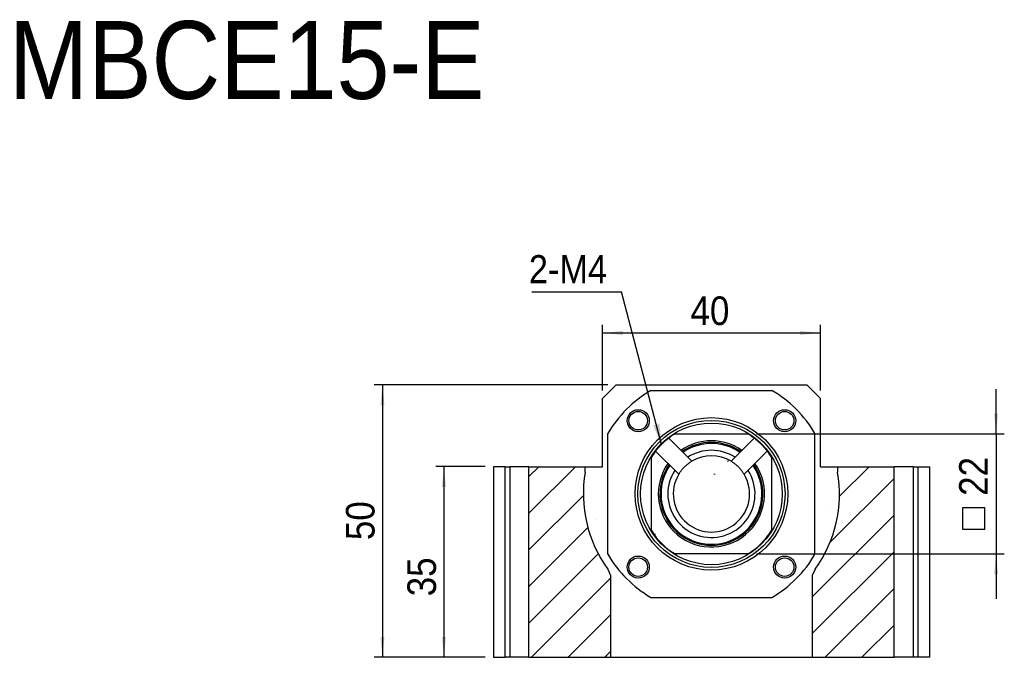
# Model space of a CAD drawing. Header units: millimetres. Extents: x 57 to 400, y -1 to 300.
# Tile 4 of 4: x 180 to 361, y 173 to 290. Entities that reach past the tile are written whole.
import ezdxf

# ---------------------------------------------------------------- set-up
doc = ezdxf.new("R2010")
doc.units = ezdxf.units.MM
doc.header["$LTSCALE"] = 1.5
doc.layers.add('FORMAT', color=7, linetype='Continuous')
doc.styles.add('SLDTEXTSTYLE1', font='GOTHIC.TTF', dxfattribs={"width": 0.913})
doc.styles.get("Standard").update_dxf_attribs({"font": 'GOTHIC.TTF'})
doc.dimstyles.new('SLDDIMSTYLE0', dxfattribs={"dimtxt": 5.25, "dimasz": 3.75, "dimexe": 0, "dimexo": 0.0625, "dimgap": 1.3125, "dimtad": 1, "dimrnd": 1e-09, "dimzin": 12, "dimdsep": 46, "dimtxsty": 'SLDTEXTSTYLE1', "dimsah": 1, "dimcen": 0.09, "dimadec": 0, "dimazin": 3, "dimtfac": 1, "dimtofl": 0, "dimtmove": 0, "dimatfit": 3, "dimfxl": 0, "dimfrac": 2, "dimtolj": 1, "dimtzin": 12, "dimarcsym": 0})
doc.dimstyles.new('SLDDIMSTYLE2', dxfattribs={"dimtxt": 0.18, "dimasz": 3.75, "dimexe": 0, "dimexo": 0.0625, "dimgap": 0, "dimtad": 0, "dimtih": 1, "dimtoh": 1, "dimdec": 0, "dimrnd": 1e-09, "dimzin": 0, "dimdsep": 46, "dimtxsty": 'Standard', "dimsah": 1, "dimcen": 0.09, "dimadec": 0, "dimazin": 0, "dimtfac": 3.75, "dimtdec": 0, "dimtofl": 0, "dimtmove": 0, "dimatfit": 3, "dimfxl": 0, "dimfrac": 2, "dimtolj": 1, "dimtzin": 0, "dimarcsym": 0})
doc.dimstyles.new('SLDDIMSTYLE4', dxfattribs={"dimtxt": 5.25, "dimasz": 3.75, "dimexe": 0, "dimexo": 0.0625, "dimgap": 1.3125, "dimtad": 1, "dimrnd": 1e-09, "dimzin": 12, "dimdsep": 46, "dimtxsty": 'SLDTEXTSTYLE1', "dimsah": 1, "dimcen": 0.09, "dimadec": 0, "dimazin": 3, "dimtfac": 1, "dimtmove": 0, "dimatfit": 0, "dimfxl": 0, "dimfrac": 2, "dimtolj": 1, "dimtzin": 12, "dimarcsym": 0})

# ---------------------------------------------------------------- blocks, each defined once
blk = doc.blocks.new('_D_15')
at = {"layer": 'FORMAT', "color": 7}
for p, q in [((287.08, 222.04), (287.08, 234.09)), ((327.08, 222.04), (327.08, 234.09)), ((287.08, 232.59), (327.08, 232.59))]:
    blk.add_line(p, q, dxfattribs=at)
for points in [[(287.08, 232.59), (290.83, 232.21), (290.83, 232.96)], [(327.08, 232.59), (323.33, 232.96), (323.33, 232.21)]]:
    blk.add_solid(points, dxfattribs=at)
at = {"layer": 'FORMAT', "color": 7, "insert": (303.24, 239.29), "char_height": 5.25, "attachment_point": 1, "style": 'SLDTEXTSTYLE1'}
blk.add_mtext('40', dxfattribs=at)
blk = doc.blocks.new('_D_16')
at = {"layer": 'FORMAT', "color": 7}
for p, q in [((265.58, 208.04), (256.5, 208.04)), ((258, 208.04), (258, 173.04)), ((265.58, 173.04), (256.5, 173.04))]:
    blk.add_line(p, q, dxfattribs=at)
for points in [[(258, 208.04), (257.63, 204.29), (258.38, 204.29)], [(258, 173.04), (258.38, 176.79), (257.63, 176.79)]]:
    blk.add_solid(points, dxfattribs=at)
at = {"layer": 'FORMAT', "color": 7, "insert": (251.29, 184.24), "char_height": 5.25, "attachment_point": 1, "rotation": 90, "style": 'SLDTEXTSTYLE1'}
blk.add_mtext('35', dxfattribs=at)
blk = doc.blocks.new('_D_17')
at = {"layer": 'FORMAT', "color": 7}
for p, q in [((288.08, 223.04), (245.22, 223.04)), ((246.72, 223.04), (246.72, 173.04)), ((265.58, 173.04), (245.22, 173.04))]:
    blk.add_line(p, q, dxfattribs=at)
for points in [[(246.72, 223.04), (246.35, 219.29), (247.1, 219.29)], [(246.72, 173.04), (247.1, 176.79), (246.35, 176.79)]]:
    blk.add_solid(points, dxfattribs=at)
at = {"layer": 'FORMAT', "color": 7, "insert": (240.02, 194.56), "char_height": 5.25, "attachment_point": 1, "rotation": 90, "style": 'SLDTEXTSTYLE1'}
blk.add_mtext('50', dxfattribs=at)
blk = doc.blocks.new('SW_SYMBOL_MOD_BOX')
at = {"layer": 'FORMAT', "color": 0}
for p, q in [((300, 300), (300, 1200)), ((300, 1200), (1200, 1200)), ((1200, 1200), (1200, 300)), ((300, 300), (1200, 300))]:
    blk.add_line(p, q, dxfattribs=at)
blk = doc.blocks.new('_D_18')
at = {"layer": 'FORMAT', "color": 7}
for p, q in [((359.31, 214.04), (359.31, 222.29)), ((315.32, 214.04), (360.81, 214.04)), ((359.31, 214.04), (359.31, 192.04)), ((315.32, 192.04), (360.81, 192.04)), ((359.31, 192.04), (359.31, 183.79))]:
    blk.add_line(p, q, dxfattribs=at)
for points in [[(359.31, 214.04), (359.68, 217.79), (358.93, 217.79)], [(359.31, 192.04), (358.93, 188.29), (359.68, 188.29)]]:
    blk.add_solid(points, dxfattribs=at)
at = {"layer": 'FORMAT', "color": 7, "xscale": 0.004470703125, "yscale": 0.004470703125, "zscale": 0.004470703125, "rotation": 90.00000000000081}
blk.add_blockref('SW_SYMBOL_MOD_BOX', (358.58, 195.18), dxfattribs=at)
at = {"layer": 'FORMAT', "color": 7, "insert": (352.52, 202.68), "char_height": 5.25, "attachment_point": 1, "rotation": 90, "style": 'SLDTEXTSTYLE1'}
blk.add_mtext('22', dxfattribs=at)
blk = doc.blocks.new('SW_NOTE_4')
at = {"layer": 'FORMAT', "color": 0}
blk.add_line((-16.42, 0), (0, 0), dxfattribs=at)
at = {"layer": 'FORMAT', "color": 0, "insert": (-16.99, 6.76), "char_height": 5.159, "attachment_point": 1, "style": 'SLDTEXTSTYLE1'}
blk.add_mtext('2-M4', dxfattribs=at)

msp = doc.modelspace()

# ---------------------------------------------------------------- hatches: boundary and pattern name
at = {"linetype": 'Continuous', "lineweight": 18}
h = msp.add_hatch(dxfattribs=at)
h.set_pattern_fill('ANSI31', scale=1.5, style=0)
edge = h.paths.add_edge_path(flags=0)
edge.add_line((310.676, 209.04), (314.917, 213.281))
edge.add_arc((307.077, 203.037), 12.9, 52.57213, 58.50813)
edge.add_line((313.816, 214.037), (300.338, 214.037))
edge.add_arc((307.077, 203.037), 12.9, 121.49187, 127.42787)
edge.add_line((299.237, 213.281), (303.477, 209.04))
edge.add_arc((307.077, 203.037), 7, 59.05459, 120.94541, ccw=False)
edge = h.paths.add_edge_path(flags=0)
edge.add_arc((307.077, 203.037), 12.9, 52.57263, 58.50801, ccw=False)
edge.add_line((314.917, 213.281), (310.676, 209.041))
edge.add_arc((307.077, 203.037), 7, 59.05523, 120.94477)
edge.add_line((303.477, 209.041), (299.237, 213.281))
edge.add_arc((307.077, 203.037), 12.9, 121.49199, 127.42737, ccw=False)
edge.add_line((300.338, 214.037), (313.816, 214.037))
h = msp.add_hatch(dxfattribs=at)
h.set_pattern_fill('ANSI31', scale=1.5, style=0)
edge = h.paths.add_edge_path(flags=0)
edge.add_line((300.338, 192.037), (313.816, 192.037))
edge.add_arc((307.077, 203.037), 12.9, 301.49187, 328.50813)
edge.add_line((318.077, 196.298), (318.077, 209.776))
edge.add_arc((307.077, 203.037), 12.9, 31.49187, 37.42787)
edge.add_line((317.321, 210.877), (313.08, 206.636))
edge.add_arc((307.077, 203.037), 7, -210.94541, 30.94541, ccw=False)
edge.add_line((301.073, 206.636), (296.833, 210.877))
edge.add_arc((307.077, 203.037), 12.9, 142.57213, 148.50813)
edge.add_line((296.077, 209.776), (296.077, 196.298))
edge.add_arc((307.077, 203.037), 12.9, 211.49187, 238.50813)
edge = h.paths.add_edge_path(flags=0)
edge.add_arc((307.077, 203.037), 12.9, 301.49199, 328.50801, ccw=False)
edge.add_line((313.816, 192.037), (300.338, 192.037))
edge.add_arc((307.077, 203.037), 12.9, 211.49199, 238.50801, ccw=False)
edge.add_line((296.077, 196.298), (296.077, 209.776))
edge.add_arc((307.077, 203.037), 12.9, 142.57263, 148.50801, ccw=False)
edge.add_line((296.833, 210.877), (301.073, 206.636))
edge.add_arc((307.077, 203.037), 7, 149.05523, 390.94477)
edge.add_line((313.08, 206.636), (317.321, 210.877))
edge.add_arc((307.077, 203.037), 12.9, 31.49199, 37.42737, ccw=False)
edge.add_line((318.077, 209.776), (318.077, 196.298))
h = msp.add_hatch(dxfattribs=at)
h.set_pattern_fill('ANSI31', scale=1.5, style=0)
edge = h.paths.add_edge_path(flags=0)
edge.add_line((273.577, 208.037), (273.577, 173.037))
edge.add_line((273.577, 173.037), (288.577, 173.037))
edge.add_line((288.577, 173.037), (288.577, 188.037))
edge.add_line((288.577, 188.037), (288.073, 189.213))
edge.add_arc((307.077, 203.037), 23.5, 170.19981, 216.03197, ccw=False)
edge.add_line((283.92, 207.037), (283.92, 208.037))
edge.add_line((283.92, 208.037), (273.577, 208.037))
h = msp.add_hatch(dxfattribs=at)
h.set_pattern_fill('ANSI31', scale=1.5, style=0)
edge = h.paths.add_edge_path(flags=0)
edge.add_line((325.577, 188.037), (325.577, 173.037))
edge.add_line((325.577, 173.037), (340.577, 173.037))
edge.add_line((340.577, 173.037), (340.577, 208.037))
edge.add_line((340.577, 208.037), (330.234, 208.037))
edge.add_line((330.234, 208.037), (330.234, 207.037))
edge.add_arc((307.077, 203.037), 23.5, -36.03197, 9.80019, ccw=False)
edge.add_line((326.081, 189.213), (325.577, 188.037))

# ---------------------------------------------------------------- linework, layer by layer
at = {"color": 7, "linetype": 'Continuous', "lineweight": 25}
for p, q in [((287.077, 220.537), (289.577, 223.037)), ((289.577, 223.037), (324.577, 223.037)), ((324.577, 223.037), (327.077, 220.537)), ((287.077, 208.037), (287.077, 220.537)), ((295.986, 222.037), (318.167, 222.037)), ((327.077, 208.037), (327.077, 220.537)), ((288.077, 191.946), (288.077, 214.128)), ((299.237, 213.281), (303.477, 209.041)), ((299.237, 213.281), (303.477, 209.04)), ((300.338, 214.037), (313.816, 214.037)), ((300.338, 214.037), (313.816, 214.037)), ((310.676, 209.041), (314.917, 213.281)), ((310.676, 209.04), (314.917, 213.281)), ((326.077, 191.946), (326.077, 214.128)), ((296.077, 196.298), (296.077, 209.776)), ((296.077, 196.298), (296.077, 209.776)), ((301.073, 206.636), (296.833, 210.877)), ((301.073, 206.636), (296.833, 210.877)), ((317.321, 210.877), (313.08, 206.636)), ((317.321, 210.877), (313.08, 206.636)), ((318.077, 209.776), (318.077, 196.298)), ((318.077, 209.776), (318.077, 196.298)), ((267.077, 208.037), (267.077, 173.037)), ((269.22, 208.037), (267.077, 208.037)), ((269.22, 173.037), (269.22, 208.037)), ((269.22, 208.037), (270.077, 208.037)), ((270.077, 208.037), (270.077, 173.037)), ((273.577, 208.037), (270.077, 208.037)), ((273.577, 208.037), (283.92, 208.037)), ((273.577, 173.037), (273.577, 208.037)), ((283.92, 207.037), (283.92, 208.037)), ((283.92, 208.037), (287.077, 208.037)), ((327.077, 208.037), (330.234, 208.037)), ((330.234, 208.037), (330.234, 207.037)), ((330.234, 208.037), (340.577, 208.037)), ((340.577, 173.037), (340.577, 208.037)), ((344.077, 208.037), (340.577, 208.037)), ((344.077, 208.037), (344.077, 173.037)), ((344.077, 208.037), (344.934, 208.037)), ((344.934, 208.037), (344.934, 173.037)), ((344.934, 208.037), (347.077, 208.037)), ((347.077, 208.037), (347.077, 173.037)), ((313.816, 192.037), (300.338, 192.037)), ((313.816, 192.037), (300.338, 192.037)), ((288.073, 189.213), (288.577, 188.037)), ((288.577, 188.037), (288.577, 173.037)), ((326.081, 189.213), (325.577, 188.037)), ((325.577, 188.037), (325.577, 173.037)), ((295.986, 184.037), (318.167, 184.037)), ((267.077, 173.037), (269.22, 173.037)), ((270.077, 173.037), (269.22, 173.037)), ((273.577, 173.037), (270.077, 173.037)), ((273.577, 173.037), (288.577, 173.037)), ((288.577, 173.037), (325.577, 173.037)), ((325.577, 173.037), (340.577, 173.037)), ((344.077, 173.037), (340.577, 173.037)), ((344.934, 173.037), (344.077, 173.037)), ((347.077, 173.037), (344.934, 173.037))]:
    msp.add_line(p, q, dxfattribs=at)
for centre, radius in [((293.642, 216.472), 2.025), ((293.642, 216.472), 1.7), ((307.077, 203.037), 14), ((320.512, 216.472), 2.025), ((320.512, 216.472), 1.7), ((307.077, 203.037), 13.5), ((307.077, 203.037), 13), ((293.642, 189.602), 2.025), ((320.512, 189.602), 2.025), ((293.642, 189.602), 1.7), ((320.512, 189.602), 1.7)]:
    msp.add_circle(centre, radius, dxfattribs=at)
for radius, start, end in [(22, 120.27264, 149.72736), (22, 30.27264, 59.72736), (12.9, 121.49199, 127.42737), (12.9, 121.49187, 127.42787), (12.9, 52.57213, 58.50813), (12.9, 52.57263, 58.50801), (9.75, 55.04136, 124.95864), (9.45, 55.3636, 124.6364), (12.9, 142.57263, 148.50801), (12.9, 142.57213, 148.50813), (7, 59.05459, 120.94541), (7, 59.05523, 120.94477), (12.9, 31.49187, 37.42787), (12.9, 31.49199, 37.42737), (9.75, 145.04136, 225), (9.45, 145.3636, 34.6364), (9.75, 225, 34.95864), (23.5, 170.19981, 216.03197), (7, 149.05459, 30.94541), (7, 149.05523, 30.94477), (23.5, 323.96803, 9.80019), (12.9, 211.49187, 238.50813), (12.9, 211.49199, 238.50801), (12.9, 301.49187, 328.50813), (12.9, 301.49199, 328.50801), (22, 210.27264, 239.72736), (22, 300.27264, 329.72736)]:
    msp.add_arc((307.077, 203.037), radius, start, end, dxfattribs=at)
at = {"color": 8, "linetype": 'Continuous', "lineweight": 25}
for radius, start, end in [(9.25, 55.59023, 124.40977), (8, 57.2689, 122.7311), (9.25, 180, 34.40977), (9.25, 145.59023, 180), (8, 147.2689, 180), (8, 180, 32.7311)]:
    msp.add_arc((307.077, 203.037), radius, start, end, dxfattribs=at)
at = {"color": 7, "linetype": 'Continuous', "lineweight": 25}
for points, knots in [([(296.833, 210.877), (296.833, 210.877), (296.839, 210.886), (296.866, 210.921), (296.886, 210.947), (296.939, 211.015), (296.972, 211.056), (297.049, 211.153), (297.095, 211.209), (297.245, 211.39), (297.369, 211.535), (297.644, 211.839), (297.798, 212.001), (298.033, 212.237), (298.114, 212.315), (298.272, 212.466), (298.35, 212.538), (298.58, 212.745), (298.722, 212.867), (298.906, 213.02), (298.961, 213.064), (299.057, 213.142), (299.1, 213.175), (299.167, 213.228), (299.193, 213.248), (299.228, 213.274), (299.237, 213.281), (299.237, 213.281)], [0, 0, 0, 0, 0.0625, 0.0625, 0.125, 0.125, 0.1875, 0.1875, 0.25, 0.25, 0.375, 0.375, 0.5, 0.5, 0.5625, 0.5625, 0.625, 0.625, 0.75, 0.75, 0.8125, 0.8125, 0.875, 0.875, 0.9375, 0.9375, 1, 1, 1, 1]), ([(314.917, 213.281), (314.917, 213.281), (314.953, 213.254), (315.087, 213.149), (315.187, 213.07), (315.369, 212.919), (315.436, 212.863), (315.576, 212.742), (315.649, 212.677), (315.879, 212.47), (316.042, 212.315), (316.356, 212.001), (316.51, 211.838), (316.785, 211.534), (316.908, 211.39), (317.059, 211.208), (317.105, 211.152), (317.182, 211.056), (317.215, 211.014), (317.268, 210.947), (317.288, 210.921), (317.314, 210.886), (317.321, 210.877), (317.321, 210.877)], [0, 0, 0, 0, 0.125, 0.125, 0.25, 0.25, 0.3125, 0.3125, 0.375, 0.375, 0.5, 0.5, 0.625, 0.625, 0.75, 0.75, 0.8125, 0.8125, 0.875, 0.875, 0.9375, 0.9375, 1, 1, 1, 1]), ([(303.477, 209.04), (303.477, 209.04), (303.438, 209.017), (303.326, 208.948), (303.28, 208.918), (303.175, 208.849), (303.116, 208.809), (302.92, 208.671), (302.77, 208.559), (302.53, 208.36), (302.449, 208.29), (302.287, 208.142), (302.205, 208.065), (301.969, 207.829), (301.819, 207.662), (301.622, 207.425), (301.56, 207.346), (301.447, 207.198), (301.396, 207.128), (301.305, 206.998), (301.264, 206.938), (301.195, 206.833), (301.167, 206.788), (301.096, 206.676), (301.073, 206.636), (301.073, 206.636)], [0, 0, 0, 0, 0.125, 0.125, 0.1875, 0.1875, 0.25, 0.25, 0.375, 0.375, 0.4375, 0.4375, 0.5, 0.5, 0.625, 0.625, 0.6875, 0.6875, 0.75, 0.75, 0.8125, 0.8125, 0.875, 0.875, 1, 1, 1, 1]), ([(313.08, 206.636), (313.08, 206.636), (313.057, 206.676), (312.987, 206.787), (312.958, 206.833), (312.889, 206.938), (312.849, 206.998), (312.711, 207.194), (312.599, 207.344), (312.4, 207.584), (312.33, 207.665), (312.182, 207.827), (312.104, 207.909), (311.869, 208.145), (311.702, 208.295), (311.465, 208.492), (311.386, 208.554), (311.238, 208.667), (311.168, 208.717), (311.038, 208.809), (310.978, 208.85), (310.873, 208.918), (310.828, 208.947), (310.716, 209.017), (310.676, 209.04), (310.676, 209.04)], [0, 0, 0, 0, 0.125, 0.125, 0.1875, 0.1875, 0.25, 0.25, 0.375, 0.375, 0.4375, 0.4375, 0.5, 0.5, 0.625, 0.625, 0.6875, 0.6875, 0.75, 0.75, 0.8125, 0.8125, 0.875, 0.875, 1, 1, 1, 1])]:
    msp.add_open_spline(points, degree=3, knots=knots, dxfattribs=at)

# ---------------------------------------------------------------- block references
at = {"layer": 'FORMAT', "color": 7}
msp.add_blockref('SW_NOTE_4', (290.572, 240.115), dxfattribs=at)

# ---------------------------------------------------------------- texts
at = {"layer": 'FORMAT', "color": 7, "insert": (178.2, 289.843), "char_height": 14.2875, "attachment_point": 1, "style": 'SLDTEXTSTYLE1'}
msp.add_mtext('MBCE15-E', dxfattribs=at)

# ---------------------------------------------------------------- dimensions: what is measured, and where the dimension line sits
at = {"layer": 'FORMAT', "color": 7}
for base, p1, p2, angle, picture, middle in [((327.077, 232.586), (287.077, 220.537), (327.077, 220.537), 0, '_D_15', (307.117, 232.586)), ((246.725, 173.037), (289.577, 223.037), (267.077, 173.037), 90, '_D_17', (246.725, 198.443)), ((258, 173.037), (267.077, 208.037), (267.077, 173.037), 90, '_D_16', (258, 188.121))]:
    dim = msp.add_linear_dim(base=base, p1=p1, p2=p2, angle=angle, dimstyle='SLDDIMSTYLE0', dxfattribs=at)
    dim.commit()
    dim.dimension.update_dxf_attribs({"geometry": picture, "text_midpoint": middle, "dimtype": 160})
dim = msp.add_linear_dim(base=(359.31, 192.037), p1=(313.816, 214.037), p2=(313.816, 192.037), angle=90, text='{\\fGDT;o}<>', dimstyle='SLDDIMSTYLE4', dxfattribs=at)
dim.commit()
dim.dimension.update_dxf_attribs({"geometry": '_D_18', "text_midpoint": (359.31, 202.808), "dimtype": 160})

# ---------------------------------------------------------------- leaders
msp.add_leader([(297.926, 212.13), (290.572, 240.115)], dimstyle='SLDDIMSTYLE2', dxfattribs=at)

doc.saveas('drawing.dxf')
